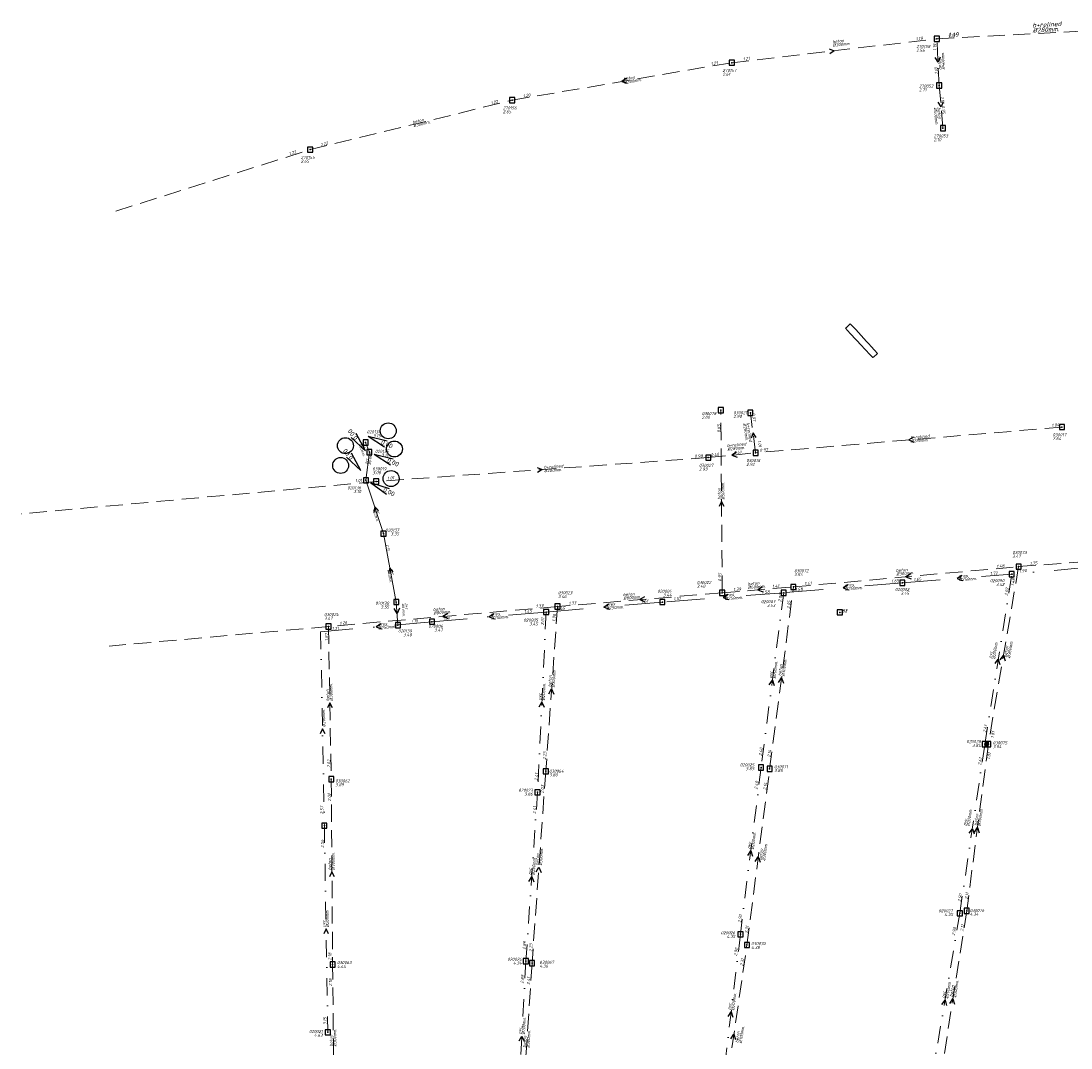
# Model space of a CAD drawing. Header units: metres. Extents: x 152202 to 157341, y 461610 to 468701.
# Tile 30 of 238: x 152626 to 152931, y 463764 to 464063. Entities that reach past the tile are written whole.
import ezdxf
from ezdxf.enums import TextEntityAlignment as Align
from ezdxf.lldxf.tags import DXFTag

# ---------------------------------------------------------------- set-up
doc = ezdxf.new("R2010")
doc.units = ezdxf.units.M
doc.header["$PDMODE"] = 64
doc.header["$PDSIZE"] = 1.5
for name, pattern in [('RI-HWA', [7.4, 5, -2.4]), ('RI-VWA', [11, 5, -3, 0, -3]), ('RI-VWA_GRES', [23, 11, -6, 0, -6])]:
    doc.linetypes.add(name, pattern=pattern)
doc.layers.get('0').update_dxf_attribs({"linetype": 'CONTINUOUS'})
doc.layers.add('b-og-pb-point', color=7, linetype='CONTINUOUS')
doc.layers.add('gs rwa', color=150, linetype='CONTINUOUS')
for name, color, linetype, lineweight in [('B-OI-RI-GWA_BOB-T18', 10, 'CONTINUOUS', 18), ('B-OI-RI-HWA-BOB-T18', 150, 'CONTINUOUS', 18), ('B-OI-RI-HWA-MATERIAAL-T18', 150, 'CONTINUOUS', 18), ('B-OI-RI-HWA-PUTDEKSELHOOGTE-T25', 150, 'CONTINUOUS', 25), ('B-OI-RI-HWA_DIAMETER-T18', 150, 'CONTINUOUS', 18), ('B-OI-RI-HWA_PUTNUMMER-T25', 150, 'CONTINUOUS', 25), ('B-OI-RI-HWA_RIOOLPUT-S', 150, 'CONTINUOUS', 25), ('B-OI-RI-HWA_TRANSPORTLEIDING-G', 150, 'RI-HWA', 18), ('B-OI-RI-HWA_TRANSPORTLEIDING_BETON_300-G', 150, 'RI-HWA', 18), ('B-OI-RI-HWA_TRANSPORTLEIDING_BETON_400-G', 150, 'RI-HWA', 18), ('B-OI-RI-HWA_TRANSPORTLEIDING_BETON_500-G', 150, 'RI-HWA', 18), ('B-OI-RI-HWA_TRANSPORTLEIDING_BETON_600-G', 150, 'RI-HWA', 18), ('B-OI-RI-HWA_TRANSPORTLEIDING_BETON_800-G', 150, 'RI-HWA', 18), ('B-OI-RI-PERSLEIDING_63-G', 210, 'RI-PERSLEIDING_PE63', 18), ('B-OI-RI-STROOMRICHTING-S', 252, 'CONTINUOUS', 25), ('B-OI-RI-VWA-BOB-T18', 34, 'CONTINUOUS', 18), ('B-OI-RI-VWA-DIAMETER-T18', 34, 'CONTINUOUS', 18), ('B-OI-RI-VWA-MATERIAAL-T18', 34, 'CONTINUOUS', 18), ('B-OI-RI-VWA-PUTDEKSELHOOGTE-T25', 34, 'CONTINUOUS', 25), ('B-OI-RI-VWA_PUTNUMMER-S', 34, 'CONTINUOUS', 25), ('B-OI-RI-VWA_PUTNUMMER-T25', 34, 'CONTINUOUS', 25), ('B-OI-RI-VWA_RIOOLPUT-S', 34, 'CONTINUOUS', 25), ('B-OI-RI-VWA_TRANSPORTLEIDING_GRES_250-G', 34, 'RI-VWA_GRES', 18), ('B-OI-RI-VWA_TRANSPORTLEIDING_PVC_200-G', 34, 'RI-VWA', 18), ('B-RO-KW-KUNSTWERK_DEK-GV', 6, 'CONTINUOUS', 18)]:
    doc.layers.add(name, color=color, linetype=linetype, lineweight=lineweight)
doc.layers.add('N-OI-MO-ONDERZOEK_PEILBUIS-T18', color=1, linetype='CONTINUOUS', lineweight=18, plot=False)
doc.styles.add('iso15', font='ISO.shx', dxfattribs={"oblique": 15})
doc.styles.add('NLCS-ISO', font='NLCS-ISO.ttf')
doc.styles.add('NLCS-ISO-M500-T18_CURSIEF', font='NLCS-ISO.ttf', dxfattribs={"oblique": 15, "height": 0.9})
doc.styles.add('NLCS-ISO-M500-T25_CURSIEF', font='NLCS-ISO.ttf', dxfattribs={"oblique": 15, "height": 1.25})
doc.styles.add('NLCS-ISO-M750-T18_CURSIEF', font='NLCS-ISO.ttf', dxfattribs={"oblique": 15, "height": 1.35})
tags = doc.linetypes.add('RI-PERSLEIDING_PE63', pattern='A,3,-8,["PE 63",Standard,S=1.8,R=0,X=-7.5,Y=-0.9],-2,7,-2,[102,NLCS.SHX,S=1,R=180,X=0,Y=0],-2', length=24).pattern_tags.tags
tags[6] = DXFTag(74, 10)

# ---------------------------------------------------------------- blocks, each defined once
blk = doc.blocks.new('ACMAP_ANN_TEMPLATE_hwa-diam')
at = {"style": 'NLCS-ISO-M750-T18_CURSIEF', "oblique": 15}
blk.add_attdef('hwa-diam', (-3.7, -1.3), '', height=1.35, dxfattribs=at)
blk = doc.blocks.new('ACMAP_ANN_TEMPLATE_hwa-materiaal')
at = {"style": 'NLCS-ISO-M750-T18_CURSIEF', "oblique": 15}
blk.add_attdef('hwa-mat', (-3.7, 0.2), '', height=1.35, dxfattribs=at)
blk = doc.blocks.new('ACMAP_ANN_TEMPLATE_hwa-nap-l')
at = {"style": 'NLCS-ISO-M750-T18_CURSIEF', "oblique": 15}
blk.add_attdef('hwa-nap-l', (3.3, 0.2), '', height=1.35, dxfattribs=at)
blk = doc.blocks.new('ACMAP_ANN_TEMPLATE_diam')
at = {"color": 0, "linetype": 'ByBlock', "style": 'iso15', "oblique": 15}
blk.add_attdef('diam', (0.5, -0.85), '', height=0.75, dxfattribs=at)
blk = doc.blocks.new('ACMAP_ANN_TEMPLATE_nap-l')
at = {"color": 0, "linetype": 'ByBlock', "style": 'iso15', "oblique": 15}
blk.add_attdef('nap-l', (3.3, 0.2), '', height=0.75, dxfattribs=at)
blk = doc.blocks.new('ACMAP_ANN_TEMPLATE_nap-r')
at = {"color": 0, "linetype": 'ByBlock', "style": 'iso15', "oblique": 15}
blk.add_attdef('nap-r', text='', height=0.75, dxfattribs=at).set_placement((-4.1, 0.2), align=Align.RIGHT)
blk = doc.blocks.new('SRI-PUTNUMMER-SO')
for q in [(5.83, 7.6), (7.6, 5.83)]:
    blk.add_line((1.41, 1.41), q)
blk.add_circle((2.41, 9.45), 3.09)
at = {"ltscale": 0.1, "style": 'NLCS-ISO'}
blk.add_attdef('PUTHGT', text='', height=1.8, rotation=45, dxfattribs=at).set_placement((5.39, 5.43), align=Align.MIDDLE_LEFT)
blk.add_attdef('PUTNR', text='', height=1.8, dxfattribs=at).set_placement((2.41, 9.45), align=Align.MIDDLE_CENTER)

msp = doc.modelspace()

# ---------------------------------------------------------------- linework, layer by layer
at = {"layer": 'b-og-pb-point', "linetype": 'Continuous'}
msp.add_point((152864, 463891), dxfattribs=at)
msp.add_point((152864, 463891), dxfattribs=at)
msp.add_point((152864, 463891), dxfattribs=at)
at = {"layer": 'B-OI-RI-HWA_RIOOLPUT-S'}
for p in [(152892.24, 464057.78), (152832.59, 464050.84), (152892.9, 464044.2), (152768.71, 464039.92), (152894, 464031.8), (152709.95, 464025.55), (152829.4, 463949.8), (152838, 463949), (152928.6, 463944.88), (152825.76, 463936.01), (152839.51, 463937.4), (152729.17, 463929.05), (152916, 463904.3), (152850.5, 463898.4), (152829.8, 463896.7), (152781.9, 463892.7), (152715.3, 463886.9), (152907.2, 463852.7), (152778.5, 463844.8), (152843.6, 463845.5), (152716.1, 463842.5), (152900.9, 463804.2), (152837, 463794.3), (152716.5, 463788.6), (152774.5, 463789)]:
    msp.add_point(p, dxfattribs=at)
at = {"layer": 'B-OI-RI-HWA_TRANSPORTLEIDING-G', "flags": 128}
msp.add_lwpolyline([(152892.24, 464057.78), (152960.14, 464061.37)], dxfattribs=at)
at = {"layer": 'B-OI-RI-HWA_TRANSPORTLEIDING_BETON_300-G'}
for p, q in [((152832.59, 464050.84), (152892.24, 464057.78)), ((152768.71, 464039.92), (152832.59, 464050.84)), ((152709.95, 464025.55), (152768.71, 464039.92)), ((152653.45, 464007.7), (152709.95, 464025.55)), ((152839.51, 463937.4), (152838, 463949)), ((152928.6, 463944.88), (152839.51, 463937.4)), ((152825.76, 463936.01), (152729.17, 463929.05)), ((152825.76, 463936.01), (152839.51, 463937.4)), ((152729.17, 463929.05), (152625.87, 463919.61)), ((152916, 463904.3), (152961.1, 463907.8)), ((152850.5, 463898.4), (152916, 463904.3)), ((152916, 463904.3), (152907.2, 463852.7)), ((152843.6, 463845.5), (152850.5, 463898.4)), ((152781.9, 463892.7), (152778.5, 463844.8)), ((152715.3, 463886.9), (152716.1, 463842.5)), ((152907.2, 463852.7), (152900.9, 463804.2)), ((152778.5, 463844.8), (152774.5, 463789)), ((152837, 463794.3), (152843.6, 463845.5)), ((152716.1, 463842.5), (152716.5, 463788.6)), ((152900.9, 463804.2), (152892.9, 463753)), ((152829.4, 463742.4), (152837, 463794.3)), ((152774.5, 463789), (152771.23, 463738.82)), ((152717, 463739.9), (152716.5, 463788.6))]:
    msp.add_line(p, q, dxfattribs=at)
msp.add_lwpolyline([(152892.24, 464057.78), (152960.14, 464061.37)], dxfattribs=at)
at = {"layer": 'B-OI-RI-HWA_TRANSPORTLEIDING_BETON_400-G'}
for q in [(152892.24, 464057.78), (152894, 464031.8)]:
    msp.add_line((152892.9, 464044.2), q, dxfattribs=at)
at = {"layer": 'B-OI-RI-HWA_TRANSPORTLEIDING_BETON_500-G'}
msp.add_line((152829.8, 463896.7), (152829.4, 463949.8), dxfattribs=at)
at = {"layer": 'B-OI-RI-HWA_TRANSPORTLEIDING_BETON_600-G'}
for p, q in [((152829.8, 463896.7), (152850.5, 463898.4)), ((152715.3, 463886.9), (152651.5, 463881.2))]:
    msp.add_line(p, q, dxfattribs=at)
at = {"layer": 'B-OI-RI-HWA_TRANSPORTLEIDING_BETON_800-G'}
for p, q in [((152829.8, 463896.7), (152781.9, 463892.7)), ((152781.9, 463892.7), (152715.3, 463886.9))]:
    msp.add_line(p, q, dxfattribs=at)
at = {"layer": 'B-OI-RI-PERSLEIDING_63-G'}
for p, q in [((152726.1, 463940.4), (152727.2, 463937.6)), ((152727.2, 463937.6), (152726.2, 463929.4)), ((152726.2, 463929.4), (152731.3, 463913.9)), ((152731.3, 463913.9), (152735.01, 463894.01)), ((152735.01, 463894.01), (152735.5, 463887.3))]:
    msp.add_line(p, q, dxfattribs=at)
at = {"layer": 'B-OI-RI-STROOMRICHTING-S'}
for points in [[(152860.9, 464054.86), (152862.41, 464054.31), (152861.07, 464053.43)], [(152893.22, 464052.46), (152892.57, 464050.99), (152891.78, 464052.39)], [(152801.95, 464046.33), (152800.65, 464045.38), (152802.19, 464044.91)], [(152894.04, 464039.5), (152893.45, 464038), (152892.61, 464039.37)], [(152839.65, 463941.86), (152838.76, 463943.2), (152838.23, 463941.68)], [(152885.43, 463941.98), (152884.05, 463941.14), (152885.55, 463940.54)], [(152834, 463937.57), (152832.64, 463936.71), (152834.14, 463936.13)], [(152775.98, 463933.14), (152777.47, 463932.53), (152776.08, 463931.71)], [(152830.33, 463921.82), (152829.6, 463923.25), (152828.89, 463921.8)], [(152729.88, 463920.51), (152728.75, 463921.65), (152728.52, 463920.06)], [(152734.13, 463902.67), (152733.15, 463903.96), (152732.71, 463902.41)], [(152884.62, 463902.2), (152883.25, 463901.35), (152884.75, 463900.76)], [(152866.32, 463898.99), (152864.95, 463898.15), (152866.45, 463897.55)], [(152899.48, 463901.68), (152898.1, 463900.85), (152899.59, 463900.25)], [(152831.43, 463896.18), (152830.05, 463895.35), (152831.54, 463894.74)], [(152841.53, 463898.39), (152840.15, 463897.55), (152841.64, 463896.95)], [(152796.87, 463893.39), (152795.5, 463892.55), (152797, 463891.96)], [(152807.23, 463895.54), (152805.85, 463894.7), (152807.34, 463894.1)], [(152735.92, 463892.27), (152735.26, 463890.66), (152734.36, 463892.15)], [(152749.97, 463890.64), (152748.6, 463889.8), (152750.1, 463889.21)], [(152763.37, 463890.54), (152762, 463889.7), (152763.5, 463889.1)], [(152730.57, 463887.65), (152729.2, 463886.8), (152730.7, 463886.22)], [(152910.65, 463877.2), (152911.6, 463878.5), (152912.07, 463876.96)], [(152909.16, 463876.09), (152910.1, 463877.4), (152910.59, 463875.87)], [(152846.15, 463870.62), (152847.05, 463871.95), (152847.58, 463870.43)], [(152779.38, 463867.36), (152780.2, 463868.75), (152780.82, 463867.26)], [(152843.5, 463869.96), (152844.4, 463871.3), (152844.93, 463869.78)], [(152716.45, 463863.27), (152715.7, 463864.7), (152715.01, 463863.25)], [(152776.56, 463863.5), (152777.35, 463864.9), (152778, 463863.43)], [(152714.3, 463855.72), (152713.55, 463857.15), (152712.86, 463855.7)], [(152901.63, 463826.78), (152902.55, 463828.1), (152903.05, 463826.57)], [(152903.15, 463827.11), (152904.05, 463828.45), (152904.58, 463826.93)], [(152837.21, 463820.31), (152838.1, 463821.65), (152838.64, 463820.13)], [(152839.4, 463818.56), (152840.3, 463819.9), (152840.83, 463818.38)], [(152775.68, 463815.52), (152776.5, 463816.9), (152777.12, 463815.41)], [(152717.03, 463814.12), (152716.3, 463815.55), (152715.59, 463814.1)], [(152773.58, 463812.76), (152774.4, 463814.15), (152775.02, 463812.66)], [(152715.34, 463797.52), (152714.6, 463798.95), (152713.9, 463797.5)], [(152893.65, 463776.95), (152894.6, 463778.25), (152895.07, 463776.71)], [(152895.97, 463777.29), (152896.9, 463778.6), (152897.39, 463777.07)], [(152831.51, 463773.51), (152832.4, 463774.85), (152832.94, 463773.33)], [(152770.76, 463766.4), (152771.55, 463767.8), (152772.19, 463766.32)], [(152832.28, 463767.03), (152833.2, 463768.35), (152833.7, 463766.82)]]:
    msp.add_lwpolyline(points, dxfattribs=at)
at = {"layer": 'B-OI-RI-VWA_RIOOLPUT-S'}
for p in [(152726.1, 463940.4), (152727.2, 463937.6), (152726.2, 463929.4), (152731.3, 463913.9), (152914, 463902.1), (152882.2, 463899.6), (152847.7, 463896.7), (152735.01, 463894.01), (152812.4, 463894), (152778.6, 463891.1), (152735.5, 463887.3), (152745.4, 463888.3), (152906.2, 463852.7), (152841.1, 463845.9), (152776.1, 463838.7), (152714.1, 463829), (152898.9, 463803.5), (152835.1, 463797.4), (152772.7, 463789.6), (152715.1, 463768.9)]:
    msp.add_point(p, dxfattribs=at)
at = {"layer": 'B-OI-RI-VWA_TRANSPORTLEIDING_GRES_250-G'}
for p, q in [((152960.3, 463906.3), (152914, 463902.1)), ((152882.2, 463899.6), (152914, 463902.1)), ((152882.2, 463899.6), (152847.7, 463896.7)), ((152847.7, 463896.7), (152812.4, 463894)), ((152812.4, 463894), (152778.6, 463891.1)), ((152778.6, 463891.1), (152745.4, 463888.3)), ((152745.4, 463888.3), (152713, 463885.3))]:
    msp.add_line(p, q, dxfattribs=at)
at = {"layer": 'B-OI-RI-VWA_TRANSPORTLEIDING_PVC_200-G'}
for p, q in [((152906.2, 463852.7), (152914, 463902.1)), ((152847.7, 463896.7), (152841.1, 463845.9)), ((152778.6, 463891.1), (152776.1, 463838.7)), ((152713, 463885.3), (152714.1, 463829)), ((152898.9, 463803.5), (152906.2, 463852.7)), ((152841.1, 463845.9), (152835.1, 463797.4)), ((152776.1, 463838.7), (152772.7, 463789.6)), ((152714.1, 463829), (152715.1, 463768.9)), ((152898.9, 463803.5), (152890.3, 463753)), ((152835.1, 463797.4), (152829.7, 463752.3)), ((152772.7, 463789.6), (152770.4, 463746))]:
    msp.add_line(p, q, dxfattribs=at)
at = {"layer": 'B-RO-KW-KUNSTWERK_DEK-GV', "flags": 128}
msp.add_lwpolyline([(152874.875, 463966.195), (152874.996, 463966.299), (152874.087, 463967.288), (152873.131, 463968.329), (152872.454, 463969.066), (152871.778, 463969.802), (152868.62, 463973.238), (152867.061, 463974.874), (152865.923, 463973.855), (152865.656, 463973.617), (152867.046, 463972.128), (152870.431, 463968.5), (152871.114, 463967.769), (152873.16, 463965.577), (152873.6, 463965.105), (152873.763, 463965.244)], close=True, dxfattribs=at)
at = {"layer": 'gs rwa'}
msp.add_point((152892.24, 464057.78), dxfattribs=at)
msp.add_point((152892.24, 464057.78), dxfattribs=at)

# ---------------------------------------------------------------- block references
at = {"layer": 'B-OI-RI-GWA_BOB-T18'}
for name, p, rotation, values in [('ACMAP_ANN_TEMPLATE_nap-l', (152731.3, 463913.9), 280.5657290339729, {'nap-l': '2.15'}), ('ACMAP_ANN_TEMPLATE_nap-l', (152745.4, 463888.3), 5.29008120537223, {'nap-l': '1.38'}), ('ACMAP_ANN_TEMPLATE_nap-r', (152745.4, 463888.3), 4.820766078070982, {'nap-r': '1.38'})]:
    msp.add_blockref(name, p, dxfattribs=dict(at, rotation=rotation)).add_auto_attribs(values)
at = {"layer": 'B-OI-RI-HWA-BOB-T18', "rotation": 3.026516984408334}
msp.add_blockref('ACMAP_ANN_TEMPLATE_hwa-nap-l', (152892.24, 464057.78), dxfattribs=at).add_auto_attribs({'hwa-nap-l': '1.19'})
at = {"layer": 'B-OI-RI-HWA-MATERIAAL-T18', "rotation": 3.026516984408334}
msp.add_blockref('ACMAP_ANN_TEMPLATE_hwa-materiaal', (152923.735, 464061.063), dxfattribs=at).add_auto_attribs({'hwa-mat': 'b+relined'})
at = {"layer": 'B-OI-RI-HWA_DIAMETER-T18', "rotation": 3.026516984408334}
msp.add_blockref('ACMAP_ANN_TEMPLATE_hwa-diam', (152923.735, 464061.063), dxfattribs=at).add_auto_attribs({'hwa-diam': '%%c280mm.'})
at = {"layer": 'B-OI-RI-VWA-DIAMETER-T18'}
for p, rotation in [((152724.633, 463940.579), 291.4477363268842), ((152726.7, 463933.5), 83.04704253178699), ((152728.75, 463921.65), 288.2128732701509), ((152733.155, 463903.955), 280.5657290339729), ((152737.424, 463894.092), 274.17662980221)]:
    msp.add_blockref('ACMAP_ANN_TEMPLATE_diam', p, dxfattribs=dict(at, rotation=rotation)).add_auto_attribs({'diam': '%%c63mm.'})
at = {"layer": 'B-OI-RI-VWA_PUTNUMMER-S'}
for p, xscale, yscale, zscale, rotation in [((152725.419, 463942.877), 0.7499999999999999, 0.7499999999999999, 0.7499999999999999, 291.4477363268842), ((152727.03, 463936.822), 0.7500000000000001, 0.7500000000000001, 0.7500000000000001, 83.04704253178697), ((152725.647, 463931.067), 0.7500000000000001, 0.7500000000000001, 0.7500000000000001, 83.04704253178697), ((152727.2, 463937.6), 0.7499999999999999, 0.7499999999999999, 0.7499999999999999, 291.4477363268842), ((152726.2, 463929.4), 0.75, 0.75, 0.75, 288.2128732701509)]:
    msp.add_blockref('SRI-PUTNUMMER-SO', p, dxfattribs=dict(at, xscale=xscale, yscale=yscale, zscale=zscale, rotation=rotation)).add_auto_attribs({'PUTHGT': '0.00'})

# ---------------------------------------------------------------- texts
at = {"layer": 'B-OI-RI-HWA-BOB-T18', "linetype": 'ByBlock', "style": 'NLCS-ISO-M500-T18_CURSIEF', "oblique": 15}
for s, rotation, p in [('1.19', 6.63626, (152888.144, 464057.505)), ('1.19', 92.78244, (152891.995, 464056.315)), ('1.21', 9.70069, (152828.515, 464050.346)), ('1.22', 13.7422, (152764.68, 464039.14)), ('0.95', 275.06942, (152893.837, 464035.902)), ('1.22', 17.53285, (152705.98, 464024.506)), ('0.97', 277.41663, (152838.744, 463946.575)), ('0.85', 90.4316, (152829.231, 463945.699)), ('0.97', 4.7993, (152843.132, 463937.904)), ('0.41', 5.77247, (152835.411, 463937.187)), ('1.01', 4.12145, (152725.066, 463928.955)), ('1.48', 5.1471, (152911.899, 463904.131)), ('1.41', 4.69491, (152846.397, 463898.264)), ('1.33', 4.77354, (152777.798, 463892.558)), ('1.81', 80.32174, (152907.97, 463850.161)), ('2.14', 82.65472, (152842.877, 463841.459)), ('2.03', 85.93989, (152778.01, 463840.724)), ('2.11', 82.5989, (152900.174, 463800.16)), ('2.18', 90.58823, (152716.126, 463792.048)), ('2.31', 81.66908, (152836.208, 463790.272)), ('2.18', 90.42519, (152716.33, 463784.499)), ('2.41', 85.89979, (152774.007, 463784.925))]:
    msp.add_text(s, height=0.9, rotation=rotation, dxfattribs=at).set_placement(p, align=Align.RIGHT)
for s, rotation, p in [('1.19', 3.02652, (152895.525, 464058.154)), ('1.21', 6.63626, (152835.845, 464051.42)), ('1.10', 92.78244, (152892.54, 464047.486)), ('1.20', 9.70069, (152771.929, 464040.673)), ('1.10', 275.06942, (152893.391, 464040.931)), ('1.22', 13.7422, (152713.108, 464026.528)), ('1.04', 4.7993, (152925.626, 463944.96)), ('1.01', 277.41663, (152840.134, 463940.983)), ('0.98', 4.12145, (152821.711, 463935.914)), ('0.40', 5.77247, (152826.494, 463936.29)), ('1.01', 5.22143, (152732.438, 463929.549)), ('1.75', 4.43756, (152919.275, 463904.755)), ('0.95', 90.4316, (152829.575, 463899.998)), ('1.41', 5.1471, (152853.769, 463898.895)), ('1.48', 80.32174, (152914.618, 463898.608)), ('1.39', 4.77354, (152833.072, 463897.174)), ('1.39', 4.69491, (152833.073, 463897.169)), ('1.33', 4.97717, (152785.17, 463893.186)), ('1.26', 5.10535, (152718.569, 463887.393)), ('1.81', 82.5989, (152908.777, 463854.349)), ('2.23', 85.89979, (152778.536, 463848.106)), ('2.14', 82.56859, (152843.828, 463848.798)), ('2.11', 81.11934, (152901.212, 463807.491)), ('2.31', 82.65472, (152837.224, 463797.598)), ('2.23', 86.27157, (152774.515, 463792.306))]:
    msp.add_text(s, height=0.9, rotation=rotation, dxfattribs=at).set_placement(p)
at = {"layer": 'B-OI-RI-HWA-MATERIAAL-T18', "linetype": 'ByBlock', "style": 'NLCS-ISO-M500-T18_CURSIEF', "oblique": 15}
for s, rotation, p in [('beton', 6.63626, (152861.885, 464056.475)), ('beton', 92.78244, (152893.52, 464048.765)), ('beton', 9.70069, (152801.109, 464045.661)), ('beton', 275.06942, (152892.362, 464037.864)), ('beton', 13.7422, (152739.768, 464033.048)), ('b+relined', 277.41663, (152836.933, 463946.115)), ('b+relined', 4.7993, (152884.537, 463941.381)), ('b+relined', 5.77247, (152831.216, 463939.041)), ('b+relined', 4.12145, (152777.949, 463932.765)), ('beton', 90.4316, (152829.396, 463923.748)), ('beton', 5.1471, (152880.336, 463902.716)), ('beton', 4.69491, (152837.206, 463898.834)), ('beton', 4.77354, (152800.968, 463895.694)), ('beton', 4.97717, (152745.727, 463891.381)), ('beton', 80.32174, (152912.49, 463877.817)), ('beton', 82.56859, (152846.916, 463872.472)), ('beton', 85.93989, (152780.036, 463869.263)), ('beton', 91.03224, (152715.491, 463865.196)), ('beton', 82.5989, (152903.916, 463828.972)), ('beton', 85.89979, (152776.336, 463817.413)), ('beton', 82.65472, (152841.26, 463818.829)), ('beton', 90.42519, (152716.096, 463816.049)), ('beton', 81.11934, (152896.78, 463779.125)), ('beton', 90.58823, (152716.545, 463764.748)), ('beton', 86.27157, (152772.698, 463764.422)), ('beton', 81.66908, (152834.491, 463765.732))]:
    msp.add_text(s, height=0.9, rotation=rotation, dxfattribs=at).set_placement(p)
at = {"layer": 'B-OI-RI-HWA-PUTDEKSELHOOGTE-T25', "linetype": 'ByBlock', "style": 'NLCS-ISO-M500-T25_CURSIEF', "oblique": 15}
for s, p in [('2.56', (152886.255, 464054.01)), ('2.61', (152829.89, 464047.04)), ('2.71', (152887.019, 464042.471)), ('2.65', (152766.01, 464036.12)), ('2.10', (152891.3, 464028)), ('2.65', (152707.25, 464021.75)), ('2.00', (152823.854, 463947.272)), ('2.90', (152833.053, 463947.52)), ('2.64', (152925.9, 463941.08)), ('2.93', (152823.06, 463932.21)), ('2.92', (152836.81, 463933.6)), ('3.08', (152728.093, 463931.175)), ('3.47', (152914.169, 463906.876)), ('3.54', (152850.741, 463901.544)), ('3.40', (152822.402, 463898.165)), ('3.46', (152782.03, 463895.168)), ('3.47', (152714.027, 463888.841)), ('3.84', (152908.509, 463851.514)), ('3.80', (152779.472, 463843.287)), ('3.85', (152844.911, 463844.562)), ('3.89', (152717.282, 463840.457)), ('4.34', (152901.815, 463802.792)), ('4.38', (152838.226, 463793.134)), ('4.44', (152717.801, 463787.639)), ('4.36', (152776.677, 463787.695))]:
    msp.add_text(s, height=0.9, dxfattribs=at).set_placement(p)
at = {"layer": 'B-OI-RI-HWA_DIAMETER-T18', "linetype": 'ByBlock', "style": 'NLCS-ISO-M500-T18_CURSIEF', "oblique": 15}
for s, rotation, p in [('%%c300mm.', 6.63626, (152862.006, 464055.432)), ('%%c400mm.', 92.78244, (152894.569, 464048.816)), ('%%c300mm.', 9.70069, (152801.286, 464044.626)), ('%%c400mm.', 275.06942, (152891.316, 464037.771)), ('%%c300mm.', 13.7422, (152740.018, 464032.028)), ('%%c280mm.', 277.41663, (152835.892, 463945.979)), ('%%c280mm.', 5.77247, (152831.322, 463937.996)), ('%%c280mm.', 4.7993, (152884.624, 463940.335)), ('%%c280mm.', 4.12145, (152778.025, 463931.718)), ('%%c500mm.', 90.4316, (152830.446, 463923.756)), ('%%c300mm.', 5.1471, (152880.43, 463901.67)), ('%%c600mm.', 4.69491, (152837.292, 463897.788)), ('%%c800mm.', 4.77354, (152801.055, 463894.648)), ('%%c800mm.', 4.97717, (152745.818, 463890.335)), ('%%c300mm.', 80.32174, (152913.525, 463877.64)), ('%%c300mm.', 82.56859, (152847.958, 463872.336)), ('%%c300mm.', 85.93989, (152781.083, 463869.189)), ('%%c300mm.', 91.03224, (152716.541, 463865.215)), ('%%c300mm.', 82.5989, (152904.957, 463828.836)), ('%%c300mm.', 85.89979, (152777.384, 463817.338)), ('%%c300mm.', 82.65472, (152842.302, 463818.694)), ('%%c300mm.', 90.42519, (152717.146, 463816.056)), ('%%c300mm.', 81.11934, (152897.817, 463778.963)), ('%%c300mm.', 81.66908, (152835.53, 463765.58)), ('%%c300mm.', 90.58823, (152717.595, 463764.759)), ('%%c300mm.', 86.27157, (152773.746, 463764.354))]:
    msp.add_text(s, height=0.9, rotation=rotation, dxfattribs=at).set_placement(p)
at = {"layer": 'B-OI-RI-HWA_PUTNUMMER-T25', "linetype": 'ByBlock', "style": 'NLCS-ISO-M500-T25_CURSIEF', "oblique": 15}
for s, p in [('270158', (152886.255, 464055.11)), ('270157', (152829.89, 464048.14)), ('270052', (152887.019, 464043.571)), ('270156', (152766.01, 464037.22)), ('270053', (152891.3, 464029.1)), ('270155', (152707.25, 464022.85)), ('030078', (152823.854, 463948.372)), ('030021', (152833.053, 463948.62)), ('030017', (152925.9, 463942.18)), ('030018', (152836.81, 463934.7)), ('030019', (152728.093, 463932.275)), ('030027', (152823.06, 463933.31)), ('030073', (152914.169, 463907.976)), ('030072', (152850.741, 463902.644)), ('030022', (152822.402, 463899.265)), ('030023', (152782.03, 463896.268)), ('030024', (152714.027, 463889.941)), ('030075', (152908.509, 463852.614)), ('030064', (152779.472, 463844.387)), ('030071', (152844.911, 463845.662)), ('030062', (152717.282, 463841.557)), ('030076', (152901.815, 463803.892)), ('030070', (152838.226, 463794.234)), ('030063', (152717.801, 463788.739)), ('030067', (152776.677, 463788.795))]:
    msp.add_text(s, height=0.9, dxfattribs=at).set_placement(p)
at = {"layer": 'B-OI-RI-VWA-BOB-T18', "linetype": 'ByBlock', "style": 'NLCS-ISO-M500-T18_CURSIEF', "oblique": 15}
for s, rotation, p in [('1.72', 4.49514, (152909.897, 463901.978)), ('1.90', 5.18327, (152918.361, 463902.728)), ('1.58', 4.80487, (152843.598, 463896.556)), ('2.02', 81.02737, (152913.163, 463898.081)), ('1.51', 4.37388, (152808.297, 463893.887)), ('2.05', 82.56859, (152849.771, 463894.36)), ('1.45', 4.9039, (152774.498, 463890.949)), ('2.41', 81.56037, (152905.4, 463848.674)), ('2.40', 82.59752, (152840.373, 463841.86)), ('2.02', 91.03224, (152715.974, 463838.397)), ('2.41', 87.26849, (152775.705, 463834.614)), ('2.56', 91.11931, (152713.98, 463824.897)), ('2.90', 82.94769, (152834.398, 463793.356)), ('2.89', 86.03879, (152772.217, 463785.524)), ('3.15', 90.95325, (152714.683, 463773.282))]:
    msp.add_text(s, height=0.9, rotation=rotation, dxfattribs=at).set_placement(p, align=Align.RIGHT)
for s, rotation, p in [('1.65', 4.80487, (152879.025, 463899.616)), ('1.65', 4.49514, (152885.474, 463900.058)), ('2.09', 82.59752, (152846.972, 463893.97)), ('1.58', 4.37388, (152850.975, 463897.151)), ('1.51', 4.9039, (152815.671, 463894.481)), ('1.96', 85.93989, (152781.287, 463888.252)), ('1.45', 4.82077, (152781.872, 463891.577)), ('1.31', 4.63546, (152716.273, 463885.766)), ('2.01', 87.26849, (152777.969, 463887.239)), ('1.87', 91.03224, (152715.227, 463882.655)), ('2.41', 81.02737, (152906.517, 463855.991)), ('2.40', 82.94769, (152841.307, 463849.2)), ('2.02', 90.42519, (152715.876, 463845.798)), ('2.41', 86.03879, (152776.128, 463842.006)), ('2.57', 90.95325, (152713.845, 463832.296)), ('2.90', 81.56037, (152899.186, 463806.794)), ('2.90', 83.17226, (152835.294, 463800.7)), ('2.90', 80.33541, (152897.455, 463796.969)), ('2.89', 86.98032, (152772.674, 463792.906))]:
    msp.add_text(s, height=0.9, rotation=rotation, dxfattribs=at).set_placement(p)
at = {"layer": 'B-OI-RI-VWA-DIAMETER-T18', "linetype": 'ByBlock', "style": 'NLCS-ISO-M500-T18_CURSIEF', "oblique": 15}
for s, rotation, p in [('%%c250mm.', 4.49514, (152898.665, 463900.042)), ('%%c250mm.', 4.80487, (152865.519, 463897.345)), ('%%c250mm.', 4.9039, (152796.071, 463891.746)), ('%%c250mm.', 4.37388, (152830.613, 463894.541)), ('%%c250mm.', 4.82077, (152762.57, 463888.895)), ('%%c250mm.', 5.29008, (152729.776, 463886)), ('%%c200mm.', 81.02737, (152909.179, 463877.389)), ('%%c200mm.', 82.59752, (152845.307, 463871.686)), ('%%c200mm.', 87.26849, (152778.223, 463865.359)), ('%%c200mm.', 91.11931, (152714.39, 463857.667)), ('%%c200mm.', 81.56037, (152901.75, 463828.759)), ('%%c200mm.', 82.94769, (152839.005, 463822.042)), ('%%c200mm.', 86.03879, (152775.283, 463814.59)), ('%%c200mm.', 90.95325, (152715.442, 463799.464)), ('%%c200mm.', 80.33541, (152895.522, 463778.6)), ('%%c200mm.', 83.17226, (152833.303, 463775.245)), ('%%c200mm.', 86.98032, (152772.425, 463768.255))]:
    msp.add_text(s, height=0.9, rotation=rotation, dxfattribs=at).set_placement(p)
at = {"layer": 'B-OI-RI-VWA-MATERIAAL-T18', "linetype": 'ByBlock', "style": 'NLCS-ISO-M500-T18_CURSIEF', "oblique": 15}
for s, height, rotation, p in [('pvc', 0.75, 291.44774, (152725.002, 463940.187)), ('pvc', 0.75, 83.04704, (152726.562, 463934.021)), ('pvc', 0.75, 288.21287, (152729.096, 463921.238)), ('pvc', 0.75, 280.56573, (152733.443, 463903.5)), ('gres', 0.9, 4.49514, (152898.583, 463901.089)), ('gres', 0.9, 4.80487, (152865.431, 463898.391)), ('gres', 0.9, 4.37388, (152830.533, 463895.588)), ('pvc', 0.75, 274.17663, (152737.66, 463893.608)), ('gres', 0.9, 4.9039, (152795.981, 463892.792)), ('gres', 0.9, 4.82077, (152762.481, 463889.941)), ('gres', 0.9, 5.29008, (152729.679, 463887.045)), ('pvc', 0.9, 81.02737, (152908.142, 463877.553)), ('pvc', 0.9, 82.59752, (152844.266, 463871.822)), ('pvc', 0.9, 87.26849, (152777.174, 463865.409)), ('pvc', 0.9, 81.56037, (152900.711, 463828.913)), ('pvc', 0.9, 82.94769, (152837.963, 463822.171)), ('pvc', 0.9, 86.03879, (152774.235, 463814.663)), ('pvc', 0.9, 90.95325, (152714.392, 463799.447)), ('pvc', 0.9, 80.33541, (152894.487, 463778.776)), ('pvc', 0.9, 83.17226, (152832.261, 463775.37)), ('pvc', 0.9, 86.98032, (152771.377, 463768.31))]:
    msp.add_text(s, height=height, rotation=rotation, dxfattribs=at).set_placement(p)
at = {"layer": 'B-OI-RI-VWA-PUTDEKSELHOOGTE-T25', "linetype": 'ByBlock', "style": 'NLCS-ISO-M500-T25_CURSIEF', "oblique": 15}
for s, p in [('3.15', (152730.468, 463941.941)), ('3.10', (152732.819, 463936.284)), ('3.10', (152724.746, 463925.695)), ('3.35', (152735.81, 463913.397)), ('3.42', (152911.828, 463898.682)), ('3.44', (152815.1, 463895.6)), ('3.45', (152884.178, 463896.116)), ('3.55', (152732.912, 463892.107)), ('3.53', (152845.205, 463892.577)), ('3.45', (152776.194, 463887.231)), ('3.48', (152739.553, 463884.046)), ('3.47', (152748.537, 463885.418)), ('3.84', (152905.011, 463851.868)), ('3.85', (152839.121, 463845.115)), ('3.86', (152774.698, 463837.727)), ('4.35', (152896.858, 463802.708)), ('4.35', (152833.559, 463796.309)), ('4.34', (152771.475, 463788.586)), ('4.63', (152713.576, 463767.599))]:
    msp.add_text(s, height=0.9, dxfattribs=at).set_placement(p, align=Align.RIGHT)
at = {"layer": 'B-OI-RI-VWA_PUTNUMMER-T25', "linetype": 'ByBlock', "style": 'NLCS-ISO-M500-T25_CURSIEF', "oblique": 15}
for s, p in [('020134', (152730.468, 463943.041)), ('020135', (152732.819, 463937.384)), ('020136', (152724.746, 463926.795)), ('020137', (152735.81, 463914.497)), ('020090', (152911.828, 463899.782)), ('020004', (152815.1, 463896.7)), ('020002', (152884.178, 463897.216)), ('020138', (152732.912, 463893.207)), ('020003', (152845.205, 463893.677)), ('020006', (152748.537, 463886.518)), ('020005', (152776.194, 463888.331)), ('020139', (152739.553, 463885.146)), ('020028', (152905.011, 463852.968)), ('020025', (152839.121, 463846.215)), ('020023', (152774.698, 463838.827)), ('020027', (152896.858, 463803.808)), ('020026', (152833.559, 463797.409)), ('020024', (152771.475, 463789.686)), ('020021', (152713.576, 463768.699))]:
    msp.add_text(s, height=0.9, dxfattribs=at).set_placement(p, align=Align.RIGHT)
at = {"layer": 'N-OI-MO-ONDERZOEK_PEILBUIS-T18', "linetype": 'Continuous', "style": 'NLCS-ISO-M500-T18_CURSIEF', "oblique": 15}
for s in ['351', '381', '382']:
    msp.add_text(s, height=0.9, dxfattribs=at).set_placement((152864, 463891))

doc.saveas('drawing.dxf')
